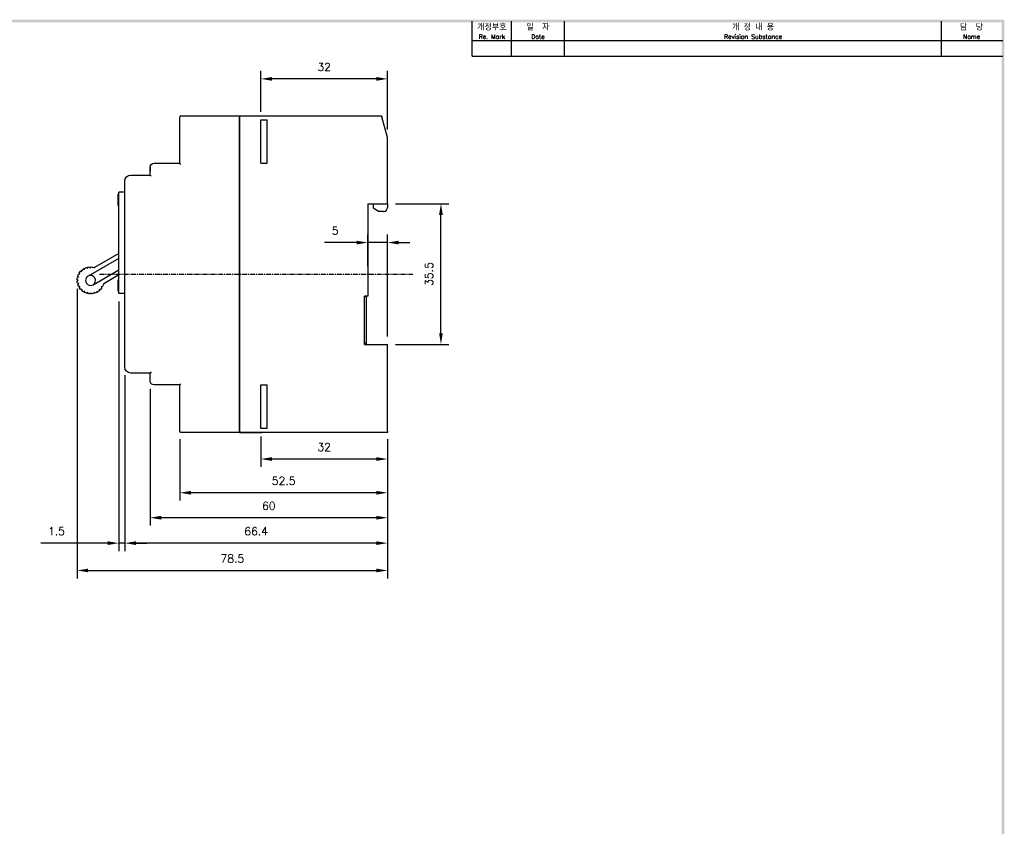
# Model space of a CAD drawing. Extents: x -194 to 740, y -1928 to 443.
# Tile 3 of 3: x 488 to 737, y 237 to 441. Entities that reach past the tile are written whole.
import ezdxf

# ---------------------------------------------------------------- set-up
doc = ezdxf.new("R2010")
doc.units = 0
doc.header["$MEASUREMENT"] = 0
doc.linetypes.add('CENTER', pattern=[2, 1.25, -0.25, 0.25, -0.25])
doc.layers.get('0').update_dxf_attribs({"linetype": 'CONTINUOUS'})
for name, color, linetype in [('cen', 1, 'CENTER'), ('di', 3, 'CONTINUOUS'), ('DIM', 3, 'CONTINUOUS'), ('dimtaxt', 3, 'CONTINUOUS'), ('dwg', 7, 'CONTINUOUS'), ('text', 3, 'CONTINUOUS')]:
    doc.layers.add(name, color=color, linetype=linetype)
doc.styles.add('KIM', font='ROMANS.shx', dxfattribs={"height": 5, "bigfont": 'GSG1.shx'})
doc.styles.get("Standard").update_dxf_attribs({"font": 'romans.shx', "height": 2, "bigfont": 'hgs.shx'})
doc.dimstyles.new('STANDARD$0', dxfattribs={"dimtxt": 5, "dimasz": 5, "dimexe": 1, "dimexo": 2, "dimgap": 2, "dimtad": 1, "dimdec": 4, "dimzin": 12, "dimdsep": 46, "dimtxsty": 'KIM', "dimcen": -1, "dimdle": 0.1, "dimadec": 0, "dimazin": 0, "dimtfac": 1, "dimtdec": 4, "dimtmove": 0, "dimatfit": 3, "dimfxl": 0, "dimtolj": 1, "dimtzin": 0, "dimarcsym": 0})

# ---------------------------------------------------------------- blocks, each defined once
blk = doc.blocks.new('*D419')
at = {"layer": 'DIM'}
for p, q in [((549.26, 417.38), (549.26, 427.69)), ((578.46, 425.69), (552.06, 425.69)), ((581.26, 412.88), (581.26, 427.69))]:
    blk.add_line(p, q, dxfattribs=at)
for points in [[(552.06, 426.15), (552.06, 425.22), (549.26, 425.69)], [(578.46, 426.15), (578.46, 425.22), (581.26, 425.69)]]:
    blk.add_solid(points, dxfattribs=at)
at = {"layer": 'DIM', "insert": (565.26, 428.69), "char_height": 2, "attachment_point": 5}
blk.add_mtext('\\A1;32', dxfattribs=at)
blk = doc.blocks.new('*D420')
at = {"layer": 'DIM'}
for p, q in [((549.26, 335.38), (549.26, 327.67)), ((581.26, 334.68), (581.26, 327.67)), ((578.46, 329.67), (552.06, 329.67))]:
    blk.add_line(p, q, dxfattribs=at)
for points in [[(552.06, 330.13), (552.06, 329.2), (549.26, 329.67)], [(578.46, 330.13), (578.46, 329.2), (581.26, 329.67)]]:
    blk.add_solid(points, dxfattribs=at)
at = {"layer": 'DIM', "insert": (565.26, 332.67), "char_height": 2, "attachment_point": 5}
blk.add_mtext('\\A1;32', dxfattribs=at)
blk = doc.blocks.new('*D421')
at = {"layer": 'DIM'}
for p, q in [((514.86, 350.88), (514.86, 306.42)), ((581.26, 334.68), (581.26, 306.42)), ((578.46, 308.42), (517.66, 308.42))]:
    blk.add_line(p, q, dxfattribs=at)
for points in [[(517.66, 308.88), (517.66, 307.95), (514.86, 308.42)], [(578.46, 308.88), (578.46, 307.95), (581.26, 308.42)]]:
    blk.add_solid(points, dxfattribs=at)
at = {"layer": 'DIM', "insert": (548.06, 311.42), "char_height": 2, "attachment_point": 5}
blk.add_mtext('\\A1;66.4', dxfattribs=at)
blk = doc.blocks.new('*D422')
at = {"layer": 'DIM'}
for p, q in [((521.26, 347.38), (521.26, 312.84)), ((581.26, 334.68), (581.26, 312.84)), ((578.46, 314.84), (524.06, 314.84))]:
    blk.add_line(p, q, dxfattribs=at)
for points in [[(524.06, 315.31), (524.06, 314.37), (521.26, 314.84)], [(578.46, 315.31), (578.46, 314.37), (581.26, 314.84)]]:
    blk.add_solid(points, dxfattribs=at)
at = {"layer": 'DIM', "insert": (551.26, 317.84), "char_height": 2, "attachment_point": 5}
blk.add_mtext('\\A1;60', dxfattribs=at)
blk = doc.blocks.new('*D423')
at = {"layer": 'DIM'}
for p, q in [((528.76, 334.68), (528.76, 319.15)), ((581.26, 334.38), (581.26, 319.15)), ((578.46, 321.15), (531.56, 321.15))]:
    blk.add_line(p, q, dxfattribs=at)
for points in [[(531.56, 321.61), (531.56, 320.68), (528.76, 321.15)], [(578.46, 321.61), (578.46, 320.68), (581.26, 321.15)]]:
    blk.add_solid(points, dxfattribs=at)
at = {"layer": 'DIM', "insert": (555.01, 324.15), "char_height": 2, "attachment_point": 5}
blk.add_mtext('\\A1;52.5', dxfattribs=at)
blk = doc.blocks.new('*D415')
at = {"layer": 'DIM'}
for p, q in [((513.36, 369.48), (513.36, 306.42)), ((514.86, 350.88), (514.86, 306.42)), ((510.56, 308.42), (493.66, 308.42)), ((514.86, 308.42), (513.36, 308.42)), ((517.66, 308.42), (520.46, 308.42))]:
    blk.add_line(p, q, dxfattribs=at)
for points in [[(510.56, 308.89), (510.56, 307.95), (513.36, 308.42)], [(517.66, 308.89), (517.66, 307.95), (514.86, 308.42)]]:
    blk.add_solid(points, dxfattribs=at)
at = {"layer": 'DIM', "insert": (497.61, 311.42), "char_height": 2, "attachment_point": 5}
blk.add_mtext('\\A1;1.5', dxfattribs=at)
blk = doc.blocks.new('*D424')
at = {"layer": 'DIM'}
for p, q in [((583.26, 394.13), (596.75, 394.13)), ((594.75, 361.43), (594.75, 391.33)), ((583.26, 358.63), (596.75, 358.63))]:
    blk.add_line(p, q, dxfattribs=at)
for points in [[(594.28, 391.33), (595.22, 391.33), (594.75, 394.13)], [(594.28, 361.43), (595.22, 361.43), (594.75, 358.63)]]:
    blk.add_solid(points, dxfattribs=at)
at = {"layer": 'DIM', "insert": (591.75, 376.38), "char_height": 2, "attachment_point": 5, "rotation": 90}
blk.add_mtext('\\A1;35.5', dxfattribs=at)
blk = doc.blocks.new('*D425')
at = {"layer": 'DIM'}
for p, q in [((576.26, 378.38), (576.26, 386.35)), ((581.26, 360.63), (581.26, 386.35)), ((573.46, 384.35), (565.33, 384.35)), ((581.26, 384.35), (576.26, 384.35)), ((584.06, 384.35), (586.86, 384.35))]:
    blk.add_line(p, q, dxfattribs=at)
for points in [[(573.46, 384.81), (573.46, 383.88), (576.26, 384.35)], [(584.06, 384.81), (584.06, 383.88), (581.26, 384.35)]]:
    blk.add_solid(points, dxfattribs=at)
at = {"layer": 'DIM', "insert": (568, 387.35), "char_height": 2, "attachment_point": 5}
blk.add_mtext('\\A1;5', dxfattribs=at)
blk = doc.blocks.new('*D426')
at = {"layer": 'DIM'}
for p, q in [((502.81, 372.63), (502.81, 299.52)), ((581.26, 334.53), (581.26, 299.52)), ((505.61, 301.52), (578.46, 301.52))]:
    blk.add_line(p, q, dxfattribs=at)
for points in [[(505.61, 301.98), (505.61, 301.05), (502.81, 301.52)], [(578.46, 301.98), (578.46, 301.05), (581.26, 301.52)]]:
    blk.add_solid(points, dxfattribs=at)
at = {"layer": 'DIM', "insert": (542.04, 304.52), "char_height": 2, "attachment_point": 5}
blk.add_mtext('\\A1;78.5', dxfattribs=at)

msp = doc.modelspace()

# ---------------------------------------------------------------- linework, layer by layer
at = {"color": 7}
for p, q in [((528.764, 404.381), (528.764, 416.081)), ((528.764, 411.381), (528.764, 416.081)), ((529.064, 416.381), (543.864, 416.381)), ((543.864, 416.381), (579.764, 416.381)), ((543.864, 416.381), (549.464, 416.381)), ((543.864, 416.381), (543.864, 416.081)), ((543.864, 416.081), (543.864, 416.381)), ((543.864, 336.681), (543.864, 416.081)), ((543.864, 416.081), (543.864, 336.681)), ((560.264, 416.381), (579.764, 416.381)), ((579.764, 416.381), (579.846, 416.081)), ((581.264, 410.881), (579.846, 416.081)), ((549.264, 404.381), (549.264, 415.381)), ((549.264, 415.381), (550.864, 415.381)), ((550.864, 404.381), (550.864, 415.381)), ((581.264, 394.131), (581.264, 410.881)), ((521.264, 403.381), (521.264, 402.381)), ((521.264, 401.381), (521.264, 403.381)), ((522.264, 404.381), (528.764, 404.381)), ((529.064, 404.081), (528.764, 404.381)), ((549.264, 404.381), (550.864, 404.381)), ((516.364, 401.381), (521.264, 401.381)), ((521.564, 401.081), (521.264, 401.381)), ((514.864, 352.881), (514.864, 399.881)), ((513.364, 396.538), (513.164, 396.538)), ((513.164, 393.781), (513.164, 396.481)), ((513.164, 396.481), (513.364, 396.481)), ((513.364, 372.981), (513.364, 397.081)), ((514.864, 397.081), (513.364, 397.081)), ((513.164, 393.781), (513.364, 393.781)), ((513.164, 393.778), (513.164, 393.781)), ((513.164, 393.778), (513.364, 393.778)), ((513.164, 393.699), (513.364, 393.699)), ((576.264, 394.131), (576.264, 370.831)), ((576.264, 394.131), (581.264, 394.131)), ((577.664, 394.131), (577.664, 393.131)), ((577.664, 393.131), (579.164, 392.231)), ((581.264, 394.131), (581.264, 393.231)), ((580.264, 392.231), (579.164, 392.231)), ((513.364, 381.567), (507.228, 378.025)), ((513.364, 380.355), (505.585, 375.864)), ((506.21, 377.881), (506.06, 378.178)), ((506.21, 377.881), (506.36, 378.178)), ((503.215, 375.583), (502.968, 375.805)), ((503.525, 376.331), (503.193, 376.349)), ((503.525, 376.331), (503.343, 376.609)), ((504.018, 376.973), (503.702, 377.077)), ((504.018, 376.973), (503.914, 377.289)), ((504.66, 377.466), (504.381, 377.648)), ((504.66, 377.466), (504.641, 377.798)), ((505.407, 377.775), (505.186, 378.023)), ((505.407, 377.775), (505.475, 378.101)), ((506.835, 373.698), (513.364, 377.468)), ((509.528, 374.041), (513.364, 376.256)), ((503.11, 374.781), (502.813, 374.931)), ((503.11, 374.781), (502.813, 374.631)), ((503.215, 375.583), (502.89, 375.515)), ((503.215, 373.979), (502.89, 374.047)), ((503.215, 373.979), (502.968, 373.757)), ((503.525, 373.231), (503.193, 373.213)), ((503.525, 373.231), (503.343, 372.953)), ((508.894, 373.231), (509.226, 373.213)), ((508.894, 373.231), (509.076, 372.953)), ((513.364, 374.938), (513.164, 374.938)), ((513.164, 374.881), (513.364, 374.881)), ((513.164, 374.483), (513.164, 374.881)), ((513.164, 374.483), (513.364, 374.483)), ((513.164, 373.735), (513.164, 374.483)), ((513.164, 373.735), (513.364, 373.735)), ((513.164, 373.731), (513.164, 373.735)), ((513.164, 373.731), (513.364, 373.731)), ((513.164, 373.329), (513.164, 373.731)), ((513.164, 373.329), (513.364, 373.329)), ((513.164, 372.178), (513.164, 373.329)), ((504.018, 372.589), (503.702, 372.485)), ((504.018, 372.589), (503.914, 372.273)), ((504.66, 372.096), (504.381, 371.914)), ((504.66, 372.096), (504.641, 371.764)), ((505.407, 371.787), (505.186, 371.539)), ((505.407, 371.787), (505.475, 371.461)), ((506.21, 371.681), (506.06, 371.384)), ((506.21, 371.681), (506.36, 371.384)), ((507.012, 371.787), (506.944, 371.461)), ((507.012, 371.787), (507.234, 371.539)), ((507.76, 372.096), (508.038, 371.914)), ((507.76, 372.096), (507.778, 371.764)), ((508.402, 372.589), (508.718, 372.485)), ((508.402, 372.589), (508.505, 372.273)), ((513.164, 372.178), (513.364, 372.178)), ((513.164, 372.1), (513.364, 372.1)), ((513.364, 371.481), (513.364, 372.981)), ((514.864, 371.481), (513.364, 371.481)), ((575.464, 358.631), (575.464, 370.831)), ((576.264, 370.831), (575.464, 370.831)), ((575.964, 370.731), (575.464, 370.731)), ((575.964, 370.731), (575.964, 370.831)), ((575.964, 358.931), (575.964, 370.731)), ((575.964, 358.931), (575.464, 358.931)), ((575.464, 358.631), (581.264, 358.631)), ((575.964, 358.631), (575.964, 358.931)), ((581.264, 336.681), (581.264, 358.631)), ((521.264, 351.381), (516.364, 351.381)), ((521.564, 351.681), (521.264, 351.381)), ((521.264, 349.381), (521.264, 351.381)), ((528.764, 348.381), (522.264, 348.381)), ((528.764, 348.381), (529.064, 348.681)), ((528.764, 336.681), (528.764, 348.381)), ((549.264, 337.381), (549.264, 348.381)), ((549.264, 348.381), (550.864, 348.381)), ((550.864, 337.381), (550.864, 348.381)), ((528.764, 336.681), (528.764, 341.381)), ((543.864, 336.381), (529.064, 336.381)), ((543.864, 336.681), (543.864, 336.381)), ((543.864, 336.381), (543.864, 336.681)), ((581.264, 336.381), (543.864, 336.381)), ((543.864, 336.381), (549.464, 336.381)), ((550.864, 337.381), (549.264, 337.381)), ((575.464, 336.381), (560.264, 336.381)), ((581.264, 336.381), (575.464, 336.381)), ((581.264, 336.681), (581.264, 336.381))]:
    msp.add_line(p, q, dxfattribs=at)
for centre, radius, start, end in [((529.064, 416.081), 0.3, 90, 180), ((580.264, 393.231), 1, 270, 0), ((506.21, 374.781), 1.25, 120, 300), ((506.21, 374.781), 1.25, 300, 120)]:
    msp.add_arc(centre, radius, start, end, dxfattribs=at)
at = {"color": 7, "extrusion": (0, 0, -1)}
for centre, radius, start, end in [((-522.264, 403.381), 1, 0, 90), ((-516.364, 399.881), 1.5, 0, 90), ((-506.21, 374.781), 3.4, 77.52858, 87.47142), ((-506.21, 374.781), 3.4, 92.52858, 107.43155), ((-506.21, 374.781), 3.4, 17.52858, 27.47142), ((-506.21, 374.781), 3.4, 32.52858, 42.47142), ((-506.21, 374.781), 3.4, 47.52858, 57.47142), ((-506.21, 374.781), 3.4, 62.52858, 72.47142), ((-506.21, 374.781), 3.4, 2.52858, 12.47142), ((-506.21, 374.781), 3.4, 347.52858, 357.47142), ((-506.21, 374.781), 3.4, 332.52858, 342.47142), ((-506.21, 374.781), 3.4, 192.56845, 207.47142), ((-506.21, 374.781), 3.4, 317.52858, 327.47142), ((-506.21, 374.781), 3.4, 302.52858, 312.47142), ((-506.21, 374.781), 3.4, 287.52858, 297.47142), ((-506.21, 374.781), 3.4, 272.52858, 282.47142), ((-506.21, 374.781), 3.4, 257.52858, 267.47142), ((-506.21, 374.781), 3.4, 242.52858, 252.47142), ((-506.21, 374.781), 3.4, 227.52858, 237.47142), ((-506.21, 374.781), 3.4, 212.52858, 222.47142), ((-516.364, 352.881), 1.5, 270, 0), ((-522.264, 349.381), 1, 270, 0), ((-529.064, 336.681), 0.3, 270, 0)]:
    msp.add_arc(centre, radius, start, end, dxfattribs=at)
at = {"color": 7}
for points, degree in [([(513.164, 396.147), (513.164, 396.407), (513.164, 396.535), (513.164, 396.54)], 3), ([(513.164, 396.508), (513.164, 396.456), (513.164, 396.336), (513.164, 396.147)], 3), ([(513.164, 393.699), (513.164, 393.718), (513.164, 393.756)], 2), ([(513.164, 374.548), (513.164, 374.807), (513.164, 374.936), (513.164, 374.94)], 3), ([(513.164, 374.908), (513.164, 374.856), (513.164, 374.736), (513.164, 374.548)], 3), ([(513.164, 372.1), (513.164, 372.111), (513.164, 372.135)], 2)]:
    msp.add_open_spline(points, degree=degree, dxfattribs=at)
at = {"layer": 'cen'}
msp.add_line((508.514, 376.381), (587.614, 376.381), dxfattribs=at)
at = {"layer": 'dimtaxt'}
for p, q in [((612.557, 431.465), (612.557, 440.285)), ((625.963, 431.465), (625.963, 440.285)), ((721.251, 431.465), (721.251, 440.285)), ((602.679, 435.345), (736.743, 435.345)), ((602.679, 431.465), (736.743, 431.465))]:
    msp.add_line(p, q, dxfattribs=at)
at = {"layer": 'dwg'}
for points in [[(161.326, 440.637), (162.031, 439.932), (737.095, 440.637), (736.39, 439.932)], [(737.095, 440.637), (736.39, 439.932), (737.095, 35.623), (736.39, 36.329)]]:
    msp.add_trace(points, dxfattribs=at)
at = {"layer": 'text'}
msp.add_line((602.679, 431.465), (602.679, 440.285), dxfattribs=at)

# ---------------------------------------------------------------- texts
at = {"layer": 'di', "attachment_point": 5}
for s, insert, char_height, width in [('개정부호\\P{\\H0.72727x;Re. Mark}', (607.618, 437.639), 1.55232, 9.8784), ('{\\H1.1x;일  자}\\P{\\H0.8x;Date}', (619.26, 437.639), 1.4112, 13.4064), ('{\\H1.1x;개 정 내 용\\P\\H0.72727x;Revision Substance}', (673.607, 437.639), 1.4112, 95.28752), ('담  당\\P{\\H0.72727x;Name}', (728.82, 437.639), 1.55232, 15.13888)]:
    msp.add_mtext(s, dxfattribs=dict(at, insert=insert, char_height=char_height, width=width))

# ---------------------------------------------------------------- dimensions: what is measured, and where the dimension line sits
at = {"layer": 'DIM'}
for base, p1, p2, override, picture, middle in [((549.264, 425.686), (581.264, 410.881), (549.264, 415.381), {"dimtxt": 3, "dimasz": 2.8, "dimexe": 2, "dimdec": 2, "dimzin": 8, "dimtxsty": 'Standard', "dimcen": 0, "dimclrd": 256, "dimclre": 256, "dimclrt": 256, "dimadec": 2, "dimazin": 2, "dimtfac": 0.6, "dimtdec": 2, "dimtzin": 8, "dimlwd": 65535, "dimlwe": 65535, "dimarcsym": 1}, '*D419', (565.264, 428.686)), ((576.264, 384.345), (581.264, 358.631), (576.264, 376.381), {"dimtxt": 3, "dimasz": 2.8, "dimexe": 2, "dimdec": 2, "dimzin": 8, "dimtxsty": 'Standard', "dimcen": 0, "dimclrd": 256, "dimclre": 256, "dimclrt": 256, "dimadec": 2, "dimazin": 2, "dimtfac": 0.6, "dimtdec": 2, "dimtzin": 8, "dimlwd": 65535, "dimlwe": 65535, "dimarcsym": 1}, '*D425', (567.997, 387.345)), ((581.264, 301.516), (502.813, 374.631), (581.264, 336.531), {"dimtxt": 3, "dimasz": 2.8, "dimexe": 2, "dimdec": 1, "dimzin": 8, "dimtxsty": 'Standard', "dimcen": 0, "dimclrd": 256, "dimclre": 256, "dimclrt": 256, "dimadec": 2, "dimazin": 2, "dimtfac": 0.6, "dimtdec": 2, "dimtzin": 8, "dimlwd": 65535, "dimlwe": 65535, "dimarcsym": 1}, '*D426', (542.039, 304.516)), ((514.864, 308.416), (581.264, 336.681), (514.864, 352.881), {"dimtxt": 3, "dimasz": 2.8, "dimexe": 2, "dimdec": 2, "dimzin": 8, "dimtxsty": 'Standard', "dimcen": 0, "dimclrd": 256, "dimclre": 256, "dimclrt": 256, "dimadec": 2, "dimazin": 2, "dimtfac": 0.6, "dimtdec": 2, "dimtzin": 8, "dimlwd": 65535, "dimlwe": 65535, "dimarcsym": 1}, '*D421', (548.064, 311.416)), ((521.264, 314.839), (581.264, 336.681), (521.264, 349.381), {"dimtxt": 3, "dimasz": 2.8, "dimexe": 2, "dimdec": 2, "dimzin": 8, "dimtxsty": 'Standard', "dimcen": 0, "dimclrd": 256, "dimclre": 256, "dimclrt": 256, "dimadec": 2, "dimazin": 2, "dimtfac": 0.6, "dimtdec": 2, "dimtzin": 8, "dimlwd": 65535, "dimlwe": 65535, "dimarcsym": 1}, '*D422', (551.264, 317.839)), ((528.764, 321.148), (581.264, 336.381), (528.764, 336.681), {"dimtxt": 3, "dimasz": 2.8, "dimexe": 2, "dimdec": 2, "dimzin": 8, "dimtxsty": 'Standard', "dimcen": 0, "dimclrd": 256, "dimclre": 256, "dimclrt": 256, "dimadec": 2, "dimazin": 2, "dimtfac": 0.6, "dimtdec": 2, "dimtzin": 8, "dimlwd": 65535, "dimlwe": 65535, "dimarcsym": 1}, '*D423', (555.014, 324.148)), ((549.264, 329.666), (581.264, 336.681), (549.264, 337.381), {"dimtxt": 3, "dimasz": 2.8, "dimexe": 2, "dimdec": 2, "dimzin": 8, "dimtxsty": 'Standard', "dimcen": 0, "dimclrd": 256, "dimclre": 256, "dimclrt": 256, "dimadec": 2, "dimazin": 2, "dimtfac": 0.6, "dimtdec": 2, "dimtzin": 8, "dimlwd": 65535, "dimlwe": 65535, "dimarcsym": 1}, '*D420', (565.264, 332.666))]:
    dim = msp.add_linear_dim(base=base, p1=p1, p2=p2, dimstyle='STANDARD$0', override=override, dxfattribs=at)
    dim.commit()
    dim.dimension.update_dxf_attribs({"geometry": picture, "text_midpoint": middle})
dim = msp.add_linear_dim(base=(594.751, 394.131), p1=(581.264, 358.631), p2=(581.264, 394.131), angle=90, dimstyle='STANDARD$0', override={"dimtxt": 3, "dimasz": 2.8, "dimexe": 2, "dimdec": 2, "dimzin": 8, "dimtxsty": 'Standard', "dimcen": 0, "dimclrd": 256, "dimclre": 256, "dimclrt": 256, "dimadec": 2, "dimazin": 2, "dimtfac": 0.6, "dimtdec": 2, "dimtzin": 8, "dimlwd": 65535, "dimlwe": 65535, "dimarcsym": 1}, dxfattribs=at)
dim.commit()
dim.dimension.update_dxf_attribs({"geometry": '*D424', "text_midpoint": (591.751, 376.381)})
dim = msp.add_linear_dim(base=(513.364, 308.419), p1=(514.864, 352.881), p2=(513.364, 371.481), dimstyle='STANDARD$0', override={"dimtxt": 3, "dimasz": 2.8, "dimexe": 2, "dimdec": 2, "dimzin": 8, "dimtxsty": 'Standard', "dimcen": 0, "dimclrd": 256, "dimclre": 256, "dimclrt": 256, "dimadec": 2, "dimazin": 2, "dimtfac": 0.6, "dimtdec": 2, "dimtzin": 8, "dimlwd": 65535, "dimlwe": 65535, "dimarcsym": 1}, dxfattribs=at)
dim.commit()
dim.dimension.update_dxf_attribs({"geometry": '*D415', "text_midpoint": (497.612, 308.419), "dimtype": 160})

doc.saveas('drawing.dxf')
